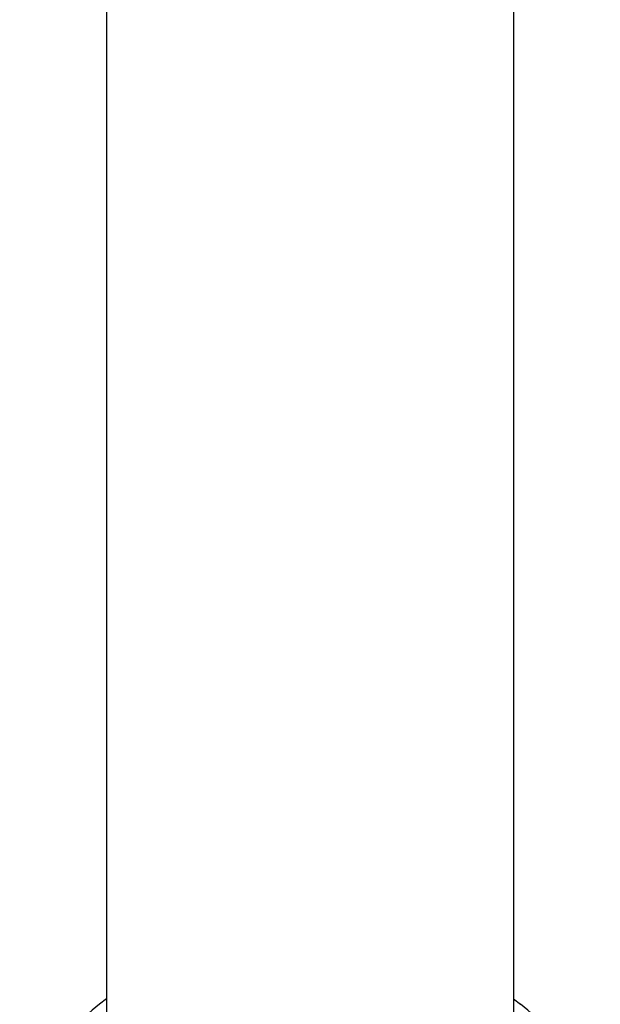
# Model space of a CAD drawing. Header units: millimetres. Extents: x 0 to 5219, y 0 to 2970.
# Tile 221 of 229: x 3379 to 3507, y 2104 to 2321. Entities that reach past the tile are written whole.
import ezdxf

# ---------------------------------------------------------------- set-up
doc = ezdxf.new("R2010")
doc.units = ezdxf.units.MM
doc.header["$LTSCALE"] = 0.2
doc.layers.add('01_Object Line', color=4, linetype='Continuous')

# ---------------------------------------------------------------- blocks, each defined once
blk = doc.blocks.new('Blk$A18R1-4W24T')
for p, q in [((239.14, 1120.87), (239.14, 791.09)), ((149.14, 1080.03), (149.14, 791.09)), ((149.14, 795.17), (147.59, 793.96)), ((239.14, 795.17), (240.69, 793.96))]:
    blk.add_line(p, q)
blk.add_ellipse((194.14, 774.15), major_axis=(57.83, 0), ratio=0.57735, start_param=2.506399, end_param=6.918379)

msp = doc.modelspace()

# ---------------------------------------------------------------- block references
at = {"layer": '01_Object Line'}
msp.add_blockref('Blk$A18R1-4W24T', (3248.729, 1309.722), dxfattribs=at)

doc.saveas('drawing.dxf')
